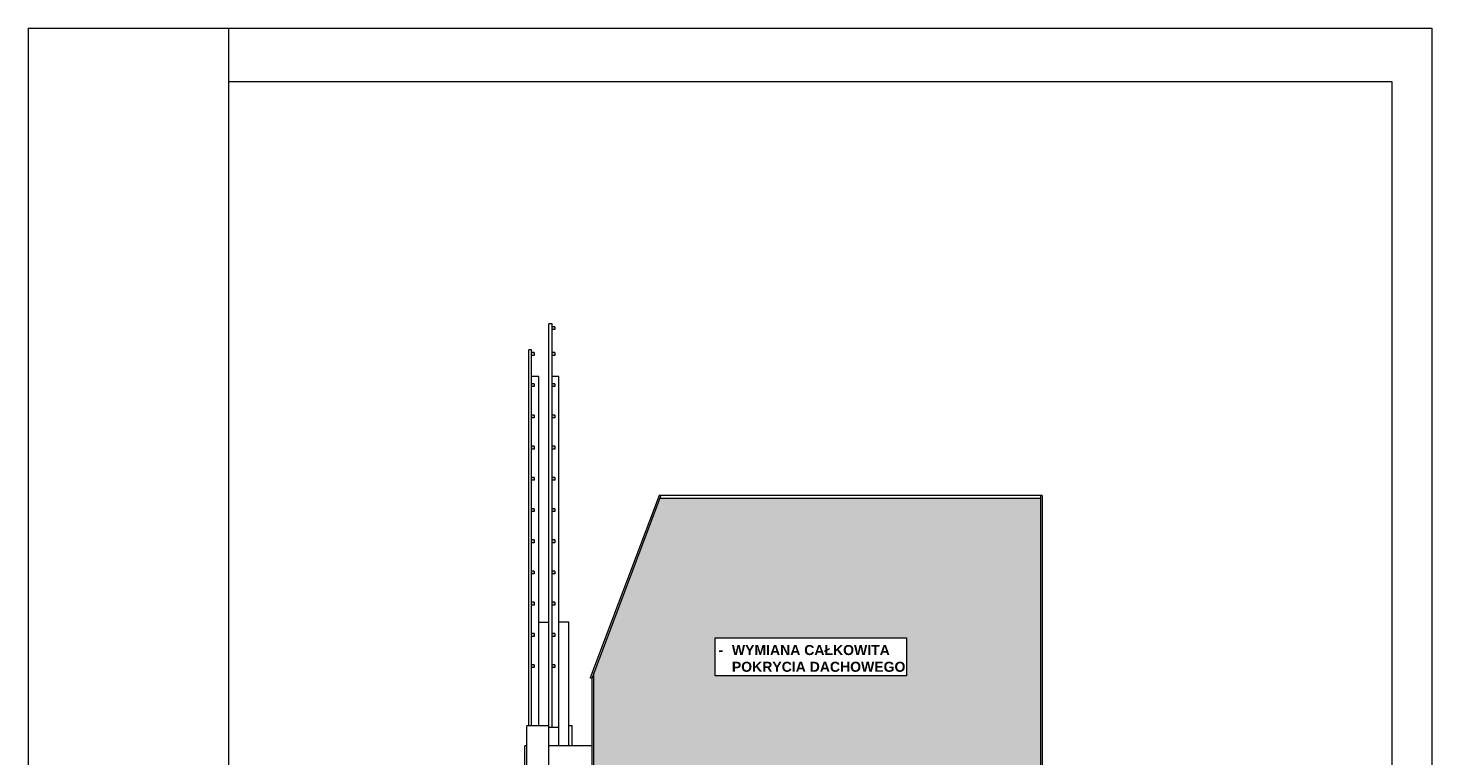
# Model space of a CAD drawing. Header units: millimetres. Extents: x -80660 to 263001, y 590205 to 619905.
# Tile 64 of 64: x 241991 to 262991, y 609025 to 619905. Entities that reach past the tile are written whole.
import ezdxf

# ---------------------------------------------------------------- set-up
doc = ezdxf.new("R2010")
doc.units = ezdxf.units.MM
for name, color, linetype, lineweight in [('l.c. 20', 55, 'Continuous', 20), ('l.c. 5', 8, 'Continuous', 5), ('l.c.9', 3, 'Continuous', 9), ('l.k.k 15', 1, 'Continuous', 15)]:
    doc.layers.add(name, color=color, linetype=linetype, lineweight=lineweight)

msp = doc.modelspace()

# ---------------------------------------------------------------- hatches: boundary and pattern name
at = {"layer": 'l.c. 5'}
h = msp.add_hatch(dxfattribs=at)
h.set_pattern_fill('AR-RSHKE', color=0, scale=0.5, style=0)
h.set_pattern_definition([(0, (250455.87, 608069.9), (323.85, 152.4), [76.2, -63.5, 88.9, -38.1, 114.3, -50.8]), (0, (250532.07, 608076.25), (323.85, 152.4), [63.5, -241.3, 50.8, -76.2]), (0, (250684.47, 608060.37), (323.85, 152.4), [38.1, -393.7]), (90, (250455.87, 608069.9), (-107.95, 152.4), [146.05, -463.55]), (90, (250532.07, 608069.9), (-107.95, 152.4), [142.875, -466.725]), (90, (250595.57, 608069.9), (-107.95, 152.4), [133.35, -476.25]), (90, (250684.47, 608060.37), (-107.95, 152.4), [146.05, -463.55]), (90, (250722.57, 608060.37), (-107.95, 152.4), [146.05, -463.55]), (90, (250836.87, 608069.9), (-107.95, 152.4), [139.7, -469.9])])
h.paths.add_polyline_path([(250455.87, 608069.9), (250455.87, 610268.95), (251440.35, 612874.3), (257135.87, 612874.3), (257135.87, 608069.9), (250455.87, 608069.9)])
h.paths.add_polyline_path([(252267.39, 610220.73), (255130.08, 610220.73), (255130.08, 610790.84), (252267.39, 610790.84)], flags=16)
h.paths.add_polyline_path([(255113.99, 610237.14), (252281.72, 610237.14), (252281.72, 610719.82), (255113.99, 610719.82)], flags=8)
at = {"layer": 'l.c.9'}
h = msp.add_hatch(color=0, dxfattribs=at)
h.paths.add_polyline_path([(249830.87, 615440.86), (249870.87, 615440.86), (249870.87, 615398.43), (249830.87, 615398.43)])
h.paths.add_polyline_path([(249830.87, 615054.17), (249870.87, 615054.17), (249870.87, 615011.74), (249830.87, 615011.74)])
h.paths.add_polyline_path([(249830.87, 614587.48), (249870.87, 614587.48), (249870.87, 614545.05), (249830.87, 614545.05)])
h.paths.add_polyline_path([(249830.87, 614120.79), (249870.87, 614120.79), (249870.87, 614078.36), (249830.87, 614078.36)])
h.paths.add_polyline_path([(249830.87, 613654.1), (249870.87, 613654.1), (249870.87, 613611.67), (249830.87, 613611.67)])
h.paths.add_polyline_path([(249830.87, 613187.41), (249870.87, 613187.41), (249870.87, 613144.98), (249830.87, 613144.98)])
h.paths.add_polyline_path([(249830.87, 612720.72), (249870.87, 612720.72), (249870.87, 612678.29), (249830.87, 612678.29)])
h.paths.add_polyline_path([(249830.87, 612254.03), (249870.87, 612254.03), (249870.87, 612211.6), (249830.87, 612211.6)])
h.paths.add_polyline_path([(249830.87, 611787.34), (249870.87, 611787.34), (249870.87, 611744.91), (249830.87, 611744.91)])
h.paths.add_polyline_path([(249830.87, 611320.64), (249870.87, 611320.64), (249870.87, 611278.22), (249830.87, 611278.22)])
h.paths.add_polyline_path([(249830.87, 610853.95), (249870.87, 610853.95), (249870.87, 610811.53), (249830.87, 610811.53)])
h.paths.add_polyline_path([(249830.87, 610387.26), (249870.87, 610387.26), (249870.87, 610344.84), (249830.87, 610344.84)])
h = msp.add_hatch(color=0, dxfattribs=at)
h.paths.add_polyline_path([(249520.87, 615054.17), (249560.87, 615054.17), (249560.87, 615011.74), (249520.87, 615011.74)])
h.paths.add_polyline_path([(249520.87, 614587.48), (249560.87, 614587.48), (249560.87, 614545.05), (249520.87, 614545.05)])
h.paths.add_polyline_path([(249520.87, 614120.79), (249560.87, 614120.79), (249560.87, 614078.36), (249520.87, 614078.36)])
h.paths.add_polyline_path([(249520.87, 613654.1), (249560.87, 613654.1), (249560.87, 613611.67), (249520.87, 613611.67)])
h.paths.add_polyline_path([(249520.87, 613187.41), (249560.87, 613187.41), (249560.87, 613144.98), (249520.87, 613144.98)])
h.paths.add_polyline_path([(249520.87, 612720.72), (249560.87, 612720.72), (249560.87, 612678.29), (249520.87, 612678.29)])
h.paths.add_polyline_path([(249520.87, 612254.03), (249560.87, 612254.03), (249560.87, 612211.6), (249520.87, 612211.6)])
h.paths.add_polyline_path([(249520.87, 611787.34), (249560.87, 611787.34), (249560.87, 611744.91), (249520.87, 611744.91)])
h.paths.add_polyline_path([(249520.87, 611320.64), (249560.87, 611320.64), (249560.87, 611278.22), (249520.87, 611278.22)])
h.paths.add_polyline_path([(249520.87, 610853.95), (249560.87, 610853.95), (249560.87, 610811.53), (249520.87, 610811.53)])
h.paths.add_polyline_path([(249520.87, 610387.26), (249560.87, 610387.26), (249560.87, 610344.84), (249520.87, 610344.84)])

# ---------------------------------------------------------------- linework, layer by layer
at = {"layer": 'l.c. 20', "color": 0}
for p, q in [((249630.87, 614698.4), (249520.87, 614698.4)), ((249630.87, 609474.97), (249630.87, 614698.4)), ((249930.87, 614698.4), (249830.87, 614698.4)), ((249930.87, 609174.97), (249930.87, 614698.4)), ((249630.87, 611024.97), (249780.87, 611024.97)), ((250080.87, 611024.97), (249930.87, 611024.97)), ((250080.87, 611024.97), (249930.87, 611024.97)), ((250080.87, 609174.97), (250080.87, 611024.97)), ((249780.87, 609474.97), (249450.87, 609474.97)), ((249450.87, 608574.97), (249450.87, 609474.97)), ((249780.87, 608574.97), (249780.87, 609474.97)), ((249780.87, 609454.97), (249930.87, 609454.97)), ((250130.87, 609474.97), (250080.87, 609474.97)), ((250130.87, 609174.97), (250130.87, 609474.97)), ((249420.87, 608874.97), (249420.87, 609174.97)), ((249450.87, 609174.97), (249420.87, 609174.97)), ((250430.87, 609174.97), (249780.87, 609174.97))]:
    msp.add_line(p, q, dxfattribs=at)
at = {"layer": 'l.c.9', "color": 0}
for p, q in [((241991.11, 619904.52), (241991.11, 590204.52)), ((241991.11, 619904.52), (262991.11, 619904.52)), ((244991.11, 619904.52), (244991.11, 590204.52)), ((262991.11, 619904.52), (262991.11, 590204.52)), ((244991.11, 619104.52), (262391.11, 619104.52)), ((262391.11, 619104.52), (262391.11, 590804.52)), ((249780.87, 609474.97), (249780.87, 615483.29)), ((249830.87, 615483.29), (249780.87, 615483.29)), ((249830.87, 609454.97), (249830.87, 615483.29)), ((249870.87, 615440.86), (249830.87, 615440.86)), ((249870.87, 615398.43), (249830.87, 615398.43)), ((249870.87, 615440.86), (249870.87, 615398.43)), ((249480.87, 609474.97), (249480.87, 615094.38)), ((249520.87, 615094.38), (249480.87, 615094.38)), ((249520.87, 609474.97), (249520.87, 615094.38)), ((249560.87, 615054.17), (249520.87, 615054.17)), ((249560.87, 615011.74), (249520.87, 615011.74)), ((249560.87, 615054.17), (249560.87, 615011.74)), ((249870.87, 615054.17), (249830.87, 615054.17)), ((249870.87, 615011.74), (249830.87, 615011.74)), ((249870.87, 615054.17), (249870.87, 615011.74)), ((249560.87, 614587.48), (249520.87, 614587.48)), ((249560.87, 614545.05), (249520.87, 614545.05)), ((249560.87, 614587.48), (249560.87, 614545.05)), ((249870.87, 614587.48), (249830.87, 614587.48)), ((249870.87, 614545.05), (249830.87, 614545.05)), ((249870.87, 614587.48), (249870.87, 614545.05)), ((249560.87, 614120.79), (249520.87, 614120.79)), ((249560.87, 614078.36), (249520.87, 614078.36)), ((249560.87, 614120.79), (249560.87, 614078.36)), ((249870.87, 614120.79), (249830.87, 614120.79)), ((249870.87, 614078.36), (249830.87, 614078.36)), ((249870.87, 614120.79), (249870.87, 614078.36)), ((249560.87, 613654.1), (249520.87, 613654.1)), ((249560.87, 613654.1), (249560.87, 613611.67)), ((249870.87, 613654.1), (249830.87, 613654.1)), ((249870.87, 613654.1), (249870.87, 613611.67)), ((249560.87, 613611.67), (249520.87, 613611.67)), ((249870.87, 613611.67), (249830.87, 613611.67)), ((249560.87, 613187.41), (249520.87, 613187.41)), ((249560.87, 613187.41), (249520.87, 613187.41)), ((249560.87, 613144.98), (249520.87, 613144.98)), ((249560.87, 613144.98), (249520.87, 613144.98)), ((249560.87, 613187.41), (249560.87, 613144.98)), ((249560.87, 613187.41), (249560.87, 613144.98)), ((249870.87, 613187.41), (249830.87, 613187.41)), ((249870.87, 613144.98), (249830.87, 613144.98)), ((249870.87, 613187.41), (249870.87, 613144.98)), ((251430.65, 612919.36), (250400.14, 610192.19)), ((251457.37, 612919.36), (250423.52, 610183.35)), ((257160.87, 612919.36), (251430.65, 612919.36)), ((257135.87, 612874.3), (251440.35, 612874.3)), ((257135.87, 612919.36), (257135.87, 608069.9)), ((257160.87, 612919.36), (257160.87, 608069.9)), ((249560.87, 612720.72), (249520.87, 612720.72)), ((249560.87, 612678.29), (249520.87, 612678.29)), ((249560.87, 612720.72), (249560.87, 612678.29)), ((249870.87, 612720.72), (249830.87, 612720.72)), ((249870.87, 612678.29), (249830.87, 612678.29)), ((249870.87, 612720.72), (249870.87, 612678.29)), ((249560.87, 612254.03), (249520.87, 612254.03)), ((249560.87, 612211.6), (249520.87, 612211.6)), ((249560.87, 612254.03), (249560.87, 612211.6)), ((249870.87, 612254.03), (249830.87, 612254.03)), ((249870.87, 612211.6), (249830.87, 612211.6)), ((249870.87, 612254.03), (249870.87, 612211.6)), ((249560.87, 611787.34), (249520.87, 611787.34)), ((249560.87, 611744.91), (249520.87, 611744.91)), ((249560.87, 611787.34), (249560.87, 611744.91)), ((249870.87, 611787.34), (249830.87, 611787.34)), ((249870.87, 611744.91), (249830.87, 611744.91)), ((249870.87, 611787.34), (249870.87, 611744.91)), ((249560.87, 611320.64), (249520.87, 611320.64)), ((249560.87, 611320.64), (249560.87, 611278.22)), ((249870.87, 611320.64), (249830.87, 611320.64)), ((249870.87, 611320.64), (249870.87, 611278.22)), ((249560.87, 611278.22), (249520.87, 611278.22)), ((249870.87, 611278.22), (249830.87, 611278.22)), ((249560.87, 610853.95), (249520.87, 610853.95)), ((249560.87, 610853.95), (249520.87, 610853.95)), ((249560.87, 610811.53), (249520.87, 610811.53)), ((249560.87, 610811.53), (249520.87, 610811.53)), ((249560.87, 610853.95), (249560.87, 610811.53)), ((249560.87, 610853.95), (249560.87, 610811.53)), ((249870.87, 610853.95), (249830.87, 610853.95)), ((249870.87, 610811.53), (249830.87, 610811.53)), ((249870.87, 610853.95), (249870.87, 610811.53)), ((249560.87, 610387.26), (249520.87, 610387.26)), ((249560.87, 610344.84), (249520.87, 610344.84)), ((249560.87, 610387.26), (249560.87, 610344.84)), ((249870.87, 610387.26), (249830.87, 610387.26)), ((249870.87, 610344.84), (249830.87, 610344.84)), ((249870.87, 610387.26), (249870.87, 610344.84)), ((250455.87, 608069.9), (250455.87, 610268.95)), ((250423.52, 610183.35), (250400.14, 610192.19)), ((250430.87, 608069.9), (250430.87, 610202.79))]:
    msp.add_line(p, q, dxfattribs=at)
msp.add_lwpolyline([(252267.39, 610790.84), (255130.08, 610790.84), (255130.08, 610220.73), (252267.39, 610220.73)], close=True, dxfattribs=at)

# ---------------------------------------------------------------- texts
at = {"layer": 'l.k.k 15', "color": 1, "insert": (252119.22, 610682.32), "char_height": 150, "width": 8643.5556, "attachment_point": 1}
msp.add_mtext('\\pxi-4,l5.333333,t2.666667;{\\fArial|b1|i0|c238|p34;-^IWYMIANA CAŁKOWITA \\P^IPOKRYCIA DACHOWEGO}', dxfattribs=at)

doc.saveas('drawing.dxf')
